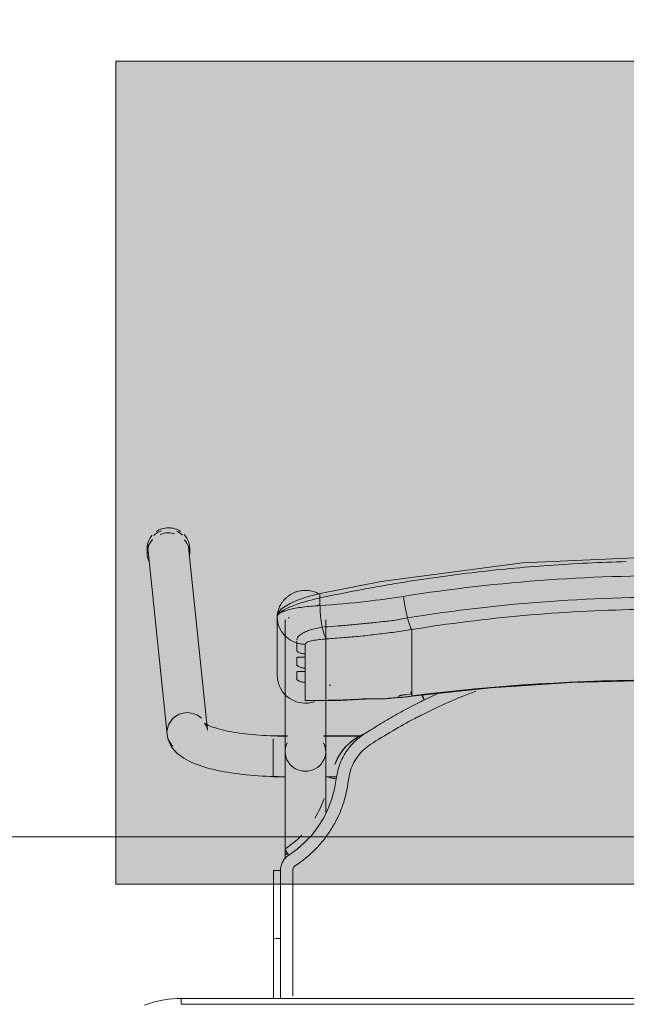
# Model space of a CAD drawing. Header units: metres. Extents: x 3 to 43.5, y -74 to -48.5.
# Tile 62 of 209: x 36.721 to 37.03, y -58.584 to -58.082. Entities that reach past the tile are written whole.
import ezdxf

# ---------------------------------------------------------------- set-up
doc = ezdxf.new("R2010")
doc.units = ezdxf.units.M
for name, color, linetype, lineweight, true_color in [('1PAV - FRIG_dwg', 7, 'Continuous', 18, 0x767676), ('M-EQPM-IDEN', 1, 'Continuous', 9, 0xff0000), ('TUB_FRIGO', 30, 'Continuous', 18, 0xff7f00)]:
    doc.layers.add(name, color=color, linetype=linetype, lineweight=lineweight, true_color=true_color)
doc.layers.add('I-FURN', color=7, linetype='Continuous', lineweight=18)

# ---------------------------------------------------------------- blocks, each defined once
blk = doc.blocks.new('ConjuntoParaAlunoTamanho6 - CJA06_ConjuntoParaAlunoTamanho6-V33-1PAV - FRIGORÍFICA')
at = {"layer": 'I-FURN', "color": 253, "true_color": 0xaaaaaa}
for p, q in [((-0.2643, 0.29456), (-0.2643, 0.29197)), ((-0.2638, 0.29312), (-0.25413, 0.19969)), ((-0.23354, 0.20182), (-0.24321, 0.29526)), ((-0.24254, 0.29197), (-0.24254, 0.29456)), ((-0.1979, 0.25969), (-0.1979, 0.22964)), ((-0.19385, 0.25812), (-0.19385, 0.19097)), ((-0.19207, 0.25896), (-0.19202, 0.25906)), ((-0.19202, 0.25906), (-0.19192, 0.25949)), ((-0.17315, 0.19097), (-0.17315, 0.25812)), ((-0.19734, 0.2558), (-0.19665, 0.25395)), ((-0.19665, 0.25395), (-0.1957, 0.25221)), ((-0.1957, 0.25221), (-0.19451, 0.25062)), ((-0.17493, 0.25435), (-0.17437, 0.25441)), ((-0.12923, 0.2438), (-0.12923, 0.25317)), ((-0.12923, 0.24214), (-0.12923, 0.2438)), ((-0.12923, 0.24214), (-0.12923, 0.23653)), ((-0.18366, 0.24073), (-0.18366, 0.23904)), ((-0.12923, 0.23653), (-0.12923, 0.23486)), ((-0.18366, 0.23345), (-0.18366, 0.23176)), ((-0.12923, 0.23486), (-0.12923, 0.22925)), ((-0.18366, 0.22617), (-0.18366, 0.21701)), ((-0.12923, 0.22925), (-0.12923, 0.22759)), ((-0.12923, 0.22759), (-0.12923, 0.22197)), ((-0.12923, 0.22197), (-0.12923, 0.22031)), ((-0.18366, 0.21701), (-0.1818, 0.21679)), ((-0.14414, 0.21757), (-0.12926, 0.21915)), ((-0.11598, 0.22048), (-0.1227, 0.21732)), ((-0.19271, 0.19894), (-0.2, 0.19894)), ((-0.2, 0.19746), (-0.2, 0.19411)), ((-0.19271, 0.19879), (-0.19385, 0.19879)), ((-0.19385, 0.19879), (-0.19385, 0.19845)), ((-0.19385, 0.19845), (-0.19385, 0.19741)), ((-0.15474, 0.19894), (-0.17429, 0.19894)), ((-0.15494, 0.19879), (-0.17429, 0.19879)), ((-0.2, 0.19393), (-0.2, 0.18575)), ((-0.19385, 0.19367), (-0.19385, 0.1916)), ((-0.19385, 0.18688), (-0.19385, 0.18582)), ((-0.2, 0.18573), (-0.2, 0.17922)), ((-0.19385, 0.18371), (-0.19385, 0.18582)), ((-0.2, 0.17916), (-0.2, 0.17794)), ((-0.2, 0.17794), (-0.19377, 0.17794)), ((-0.19385, 0.17809), (-0.19385, 0.17951)), ((-0.17323, 0.17794), (-0.1676, 0.17794)), ((-0.17268, 0.17809), (-0.16757, 0.17809)), ((-0.18771, 0.14113), (-0.19199, 0.13805)), ((-0.19385, 0.13857), (-0.19385, 0.13643)), ((-0.19983, 0.13021), (-0.19982, 0.0953)), ((-0.19623, 0.09556), (-0.19738, 0.09554)), ((-0.19982, 0.06488), (-0.19982, 0.0953)), ((-0.19982, 0.0953), (-0.19982, 0.09529)), ((0.247, 0.06497), (-0.247, 0.06497)), ((-0.247, 0.06497), (-0.247, 0.06197)), ((0.247, 0.06497), (-0.247, 0.06497))]:
    blk.add_line(p, q, dxfattribs=at)
at = {"layer": 'I-FURN', "color": 253, "true_color": 0xaaaaaa, "flags": 128}
for points in [[(0.0001, 0.2904), (-0.07267, 0.28721), (-0.14486, 0.2777), (-0.17603, 0.27161)], [(-0.17603, 0.27161), (-0.18218, 0.26997), (-0.18761, 0.26812), (-0.19131, 0.26652), (-0.19557, 0.2639), (-0.19708, 0.26226), (-0.19765, 0.26113), (-0.1979, 0.25971)], [(-0.17607, 0.26928), (-0.17607, 0.26831), (-0.17607, 0.26734), (-0.17607, 0.26637), (-0.17607, 0.2654)], [(-0.1979, 0.24468), (-0.1979, 0.2522), (-0.1979, 0.25971)], [(-0.1979, 0.25969), (-0.19776, 0.25773), (-0.19734, 0.2558)], [(-0.1979, 0.25969), (-0.1979, 0.25218), (-0.1979, 0.24467), (-0.1979, 0.23715), (-0.1979, 0.22964)], [(-0.19451, 0.25062), (-0.19311, 0.2492), (-0.19152, 0.24799)], [(-0.19152, 0.24799), (-0.18977, 0.24701), (-0.1879, 0.24628)], [(-0.1879, 0.24243), (-0.1879, 0.24339), (-0.1879, 0.24435), (-0.1879, 0.24532), (-0.1879, 0.24628)], [(-0.18366, 0.24561), (-0.18366, 0.24439), (-0.18366, 0.24317), (-0.18366, 0.24195), (-0.18366, 0.24073)], [(-0.1879, 0.23515), (-0.1879, 0.23603), (-0.1879, 0.23692), (-0.1879, 0.2378), (-0.1879, 0.23868)], [(-0.18366, 0.23904), (-0.18366, 0.23764), (-0.18366, 0.23624), (-0.18366, 0.23485), (-0.18366, 0.23345)], [(-0.1879, 0.22787), (-0.1879, 0.22876), (-0.1879, 0.22964), (-0.1879, 0.23052), (-0.1879, 0.23141)], [(-0.18366, 0.23176), (-0.18366, 0.23036), (-0.18366, 0.22897), (-0.18366, 0.22757), (-0.18366, 0.22617)], [(-0.12926, 0.21915), (-0.08865, 0.22342), (-0.0479, 0.2261), (-0.00707, 0.22717), (0.03376, 0.22666), (0.07455, 0.22454), (0.11521, 0.22083), (0.12946, 0.21915)], [(-0.18111, 0.21677), (-0.16533, 0.21701), (-0.15331, 0.21761)], [(-0.1359, 0.2187), (-0.1359, 0.21878), (-0.1359, 0.21886), (-0.1359, 0.21893), (-0.1359, 0.21901)], [(-0.12923, 0.22031), (-0.12923, 0.22007), (-0.12923, 0.21984), (-0.12923, 0.21961), (-0.12923, 0.21937)], [(-0.23354, 0.20182), (-0.23373, 0.20287), (-0.23403, 0.20376), (-0.23437, 0.20445), (-0.23469, 0.20492), (-0.23492, 0.20521), (-0.23505, 0.20534), (-0.23507, 0.20536)], [(-0.23507, 0.20536), (-0.23501, 0.20531), (-0.23482, 0.20518), (-0.23451, 0.20499), (-0.23408, 0.20476), (-0.23355, 0.20449), (-0.23291, 0.2042), (-0.23217, 0.20389), (-0.23133, 0.20358), (-0.23041, 0.20326), (-0.22941, 0.20294), (-0.22832, 0.20262), (-0.22717, 0.2023), (-0.22594, 0.20199), (-0.22464, 0.20169), (-0.22328, 0.2014), (-0.22186, 0.20112), (-0.22039, 0.20086), (-0.21886, 0.2006), (-0.21729, 0.20036), (-0.21567, 0.20014), (-0.214, 0.19993), (-0.2123, 0.19973), (-0.21057, 0.19956), (-0.2088, 0.1994), (-0.207, 0.19926), (-0.20518, 0.19913), (-0.20334, 0.19903), (-0.20148, 0.19894), (-0.19961, 0.19888), (-0.19772, 0.19883), (-0.19583, 0.1988), (-0.19394, 0.19879), (-0.19385, 0.19879)], [(-0.25413, 0.19969), (-0.25375, 0.19762), (-0.25311, 0.19572), (-0.25226, 0.19403), (-0.25129, 0.19256), (-0.25023, 0.19128), (-0.24913, 0.19017), (-0.24799, 0.18919), (-0.24683, 0.18832), (-0.24563, 0.18753), (-0.24441, 0.18681), (-0.24316, 0.18615), (-0.24188, 0.18553), (-0.24055, 0.18496), (-0.23919, 0.18441), (-0.23778, 0.1839), (-0.23633, 0.18341), (-0.23483, 0.18295), (-0.2333, 0.18251), (-0.23171, 0.1821), (-0.23008, 0.1817), (-0.22841, 0.18133), (-0.2267, 0.18098), (-0.22495, 0.18064), (-0.22315, 0.18033), (-0.22132, 0.18004), (-0.21946, 0.17976), (-0.21756, 0.17951), (-0.21562, 0.17928), (-0.21366, 0.17906), (-0.21168, 0.17887), (-0.20967, 0.1787), (-0.20763, 0.17855), (-0.20558, 0.17842), (-0.20352, 0.17831), (-0.20144, 0.17823), (-0.19935, 0.17816), (-0.19725, 0.17811), (-0.19515, 0.17809), (-0.19385, 0.17809)], [(-0.19385, 0.13857), (-0.19385, 0.14057), (-0.19385, 0.14257), (-0.19385, 0.14457), (-0.19385, 0.14656), (-0.19385, 0.14855), (-0.19385, 0.15053), (-0.19385, 0.15249), (-0.19385, 0.15444), (-0.19385, 0.15637), (-0.19385, 0.15827), (-0.19385, 0.16015), (-0.19385, 0.162), (-0.19385, 0.16382), (-0.19385, 0.1656), (-0.19385, 0.16735), (-0.19385, 0.16905), (-0.19385, 0.17071), (-0.19385, 0.17233), (-0.19385, 0.1739), (-0.19385, 0.17541), (-0.19385, 0.17687), (-0.19385, 0.17828), (-0.19385, 0.17963), (-0.19385, 0.18092), (-0.19385, 0.18215), (-0.19385, 0.18331), (-0.19385, 0.18441), (-0.19385, 0.18544), (-0.19385, 0.1864), (-0.19385, 0.18729), (-0.19385, 0.1881), (-0.19385, 0.18885), (-0.19385, 0.18951), (-0.19385, 0.19011), (-0.19385, 0.19062), (-0.19385, 0.19097)], [(-0.17315, 0.19097), (-0.17315, 0.19051), (-0.17315, 0.18998), (-0.17315, 0.18937), (-0.17315, 0.18869), (-0.17315, 0.18793), (-0.17315, 0.1871), (-0.17315, 0.18619), (-0.17315, 0.18522), (-0.17315, 0.18417), (-0.17315, 0.18306), (-0.17315, 0.18188), (-0.17315, 0.18064), (-0.17315, 0.17934), (-0.17315, 0.17798), (-0.17315, 0.17656), (-0.17315, 0.17508), (-0.17315, 0.17355), (-0.17315, 0.17198), (-0.17315, 0.17035), (-0.17315, 0.16868), (-0.17315, 0.16696), (-0.17315, 0.16521), (-0.17315, 0.16342), (-0.17315, 0.16159), (-0.17315, 0.15974)], [(-0.16841, 0.18438), (-0.16841, 0.18437), (-0.16841, 0.18435), (-0.16841, 0.18434), (-0.16841, 0.18432)], [(-0.16774, 0.17706), (-0.16861, 0.17188), (-0.16997, 0.16679), (-0.17181, 0.16185), (-0.17415, 0.15713), (-0.17693, 0.15265), (-0.18013, 0.14846), (-0.18374, 0.14461), (-0.18771, 0.14113)], [(-0.19623, 0.13025), (-0.19623, 0.12331), (-0.19623, 0.11637), (-0.19623, 0.10942), (-0.19623, 0.10249), (-0.19623, 0.09556)], [(-0.19738, 0.09554), (-0.19841, 0.0955), (-0.1992, 0.09544), (-0.19969, 0.09537), (-0.19982, 0.0953)], [(-0.247, 0.06497), (-0.24912, 0.06492), (-0.25124, 0.0648), (-0.25334, 0.06459), (-0.25544, 0.06429), (-0.25753, 0.06391), (-0.2596, 0.06345), (-0.26165, 0.0629), (-0.26367, 0.06228), (-0.26567, 0.06157)], [(0.247, 0.06197), (0.1235, 0.06197), (0, 0.06197), (-0.1235, 0.06197), (-0.247, 0.06197)], [(-0.247, 0.06197), (-0.1235, 0.06197), (0, 0.06197), (0.1235, 0.06197), (0.247, 0.06197)]]:
    blk.add_lwpolyline(points, dxfattribs=at)
at = {"layer": 'I-FURN', "color": 253, "true_color": 0xaaaaaa}
for centre, major_axis, ratio, start_param, end_param in [((-0.25351, 0.29419), (0.01029, 0.00107), 0.967158, 1.815725, 2.256389), ((-0.25342, 0.29456), (0.01088, 0), 0.965926, 1.570796, 2.185058), ((-0.25342, 0.29197), (0.01088, 0), 0.965926, 1.570796, 1.965237), ((-0.25342, 0.29456), (0.01088, 0), 0.965926, 0.959427, 1.570796), ((-0.25342, 0.29197), (0.01088, 0), 0.965926, 1.257624, 1.559899), ((-0.25351, 0.29419), (0.01029, 0.00107), 0.967158, 0.685592, 1.060105), ((-0.25342, 0.29456), (0.01088, 0), 0.965926, 6.170166, 7.020457), ((-0.25342, 0.29197), (0.01088, 0), 0.965926, 2.404268, 3.526261), ((-0.25342, 0.29456), (0.01088, 0), 0.965926, 2.438822, 3.243525), ((-0.25342, 0.29197), (0.01088, 0), 0.965926, 6.182855, 7.015454), ((-0.25351, 0.29419), (0.01029, 0.00107), 0.967158, 2.816753, 3.141593), ((-0.25351, 0.29419), (0.01029, 0.00107), 0.967158, 6.18338, 6.384959), ((-0.1835, 0.22964), (-0.0144, 0), 0.978148, 0, 1.909658), ((0.0001, -0.77159), (1.0211, 0), 0.978148, 1.443771, 1.697822), ((0.0001, -0.77117), (1.0209, 0), 0.978148, 1.443771, 1.697822), ((-0.17927, 0.60128), (0.385, 0), 0.978148, 4.732926, 4.735013), ((-0.1305, 0.22908), (-0.00124, 0.00992), 0.026339, 2.463316, 2.789234), ((-0.17927, 0.60336), (0.395, 0), 0.978148, 4.701279, 4.780293), ((-0.14501, 0.22754), (-0.00087, 0.00996), 0.018501, 2.957526, 3.350225), ((-0.17927, 0.60263), (0.395, 0), 0.978148, 4.801491, 4.822541), ((-0.17927, 0.60356), (0.395, 0), 0.978148, 4.828782, 4.839414), ((-0.17927, 0.60221), (0.3948, 0), 0.978148, 4.828842, 4.839414), ((-0.24383, 0.20075), (0.01029, 0.00107), 0.967158, 1.470991, 3.041787), ((-0.24383, 0.20075), (0.01029, 0.00107), 0.967158, 0.685592, 1.470991), ((-0.24383, 0.20075), (0.01029, 0.00107), 0.967158, 3.041787, 3.827185), ((-0.1835, 0.19097), (0.01035, 0), 0.978148, 2.686587, 4.712389), ((-0.1835, 0.19097), (0.01035, 0), 0.978148, 4.712389, 6.738191), ((-0.1835, 0.13857), (0.01035, 0), 0.069756, 2.648425, 3.665191)]:
    blk.add_ellipse(centre, major_axis=major_axis, ratio=ratio, start_param=start_param, end_param=end_param, dxfattribs=at)
for points in [[(-0.03953, 0.28708), (-0.04612, 0.28677), (-0.05271, 0.28638), (-0.05929, 0.28591)], [(-0.01972, 0.28779), (-0.02633, 0.28763), (-0.03293, 0.2874), (-0.03953, 0.28708)], [(-0.09864, 0.28217), (-0.10517, 0.28139), (-0.11169, 0.28054), (-0.11819, 0.27961)], [(-0.07901, 0.28427), (-0.08557, 0.28365), (-0.09211, 0.28295), (-0.09864, 0.28217)], [(-0.05929, 0.28591), (-0.06588, 0.28544), (-0.07245, 0.28489), (-0.07901, 0.28427)], [(-0.13762, 0.27661), (-0.14407, 0.27553), (-0.15051, 0.27438), (-0.15692, 0.27316)], [(-0.11819, 0.27961), (-0.12468, 0.27869), (-0.13116, 0.27768), (-0.13762, 0.27661)], [(-0.15692, 0.27316), (-0.16332, 0.27194), (-0.16971, 0.27065), (-0.17607, 0.26928)], [(-0.13346, 0.2701), (-0.13339, 0.26956), (-0.13324, 0.26848), (-0.133, 0.26684), (-0.13272, 0.2652), (-0.13242, 0.26359), (-0.13211, 0.26203), (-0.13178, 0.26053), (-0.13155, 0.25959), (-0.13144, 0.25914)], [(-0.17607, 0.2654), (-0.17914, 0.26523), (-0.18504, 0.2647), (-0.19219, 0.26337), (-0.19682, 0.26165), (-0.1979, 0.26035), (-0.1979, 0.25969)], [(-0.17609, 0.26577), (-0.1767, 0.26561), (-0.17731, 0.26545), (-0.17791, 0.26528)], [(-0.17607, 0.2654), (-0.17606, 0.26498), (-0.17604, 0.26413), (-0.17598, 0.26285), (-0.1759, 0.26156), (-0.17579, 0.26028), (-0.17566, 0.25902), (-0.17551, 0.25778), (-0.17533, 0.25659), (-0.17514, 0.25544), (-0.175, 0.25471), (-0.17493, 0.25435)], [(-0.12923, 0.25317), (-0.12932, 0.25327), (-0.1295, 0.25353), (-0.1298, 0.25409), (-0.13011, 0.25481), (-0.13044, 0.25568), (-0.13077, 0.2567), (-0.1311, 0.25786), (-0.13133, 0.2587), (-0.13144, 0.25914)], [(-0.17493, 0.25435), (-0.17484, 0.25392), (-0.17465, 0.25308), (-0.17435, 0.25195), (-0.17403, 0.25093), (-0.17369, 0.25006), (-0.17335, 0.24934), (-0.173, 0.24877), (-0.17277, 0.2485), (-0.17265, 0.2484)], [(-0.14226, 0.2513), (-0.14516, 0.25092), (-0.14806, 0.25058), (-0.15095, 0.25026)], [(-0.1879, 0.24628), (-0.18756, 0.24617), (-0.18687, 0.24599), (-0.18581, 0.24578), (-0.18474, 0.24565), (-0.18402, 0.24561), (-0.18366, 0.24561)], [(-0.16398, 0.24902), (-0.16687, 0.24878), (-0.16977, 0.24858), (-0.17265, 0.2484)], [(-0.15964, 0.24939), (-0.16109, 0.24926), (-0.16254, 0.24913), (-0.16398, 0.24902)], [(-0.1553, 0.2498), (-0.15675, 0.24966), (-0.15819, 0.24952), (-0.15964, 0.24939)], [(-0.15095, 0.25026), (-0.1524, 0.2501), (-0.15385, 0.24995), (-0.1553, 0.2498)], [(-0.09649, 0.22174), (-0.106, 0.21818), (-0.11527, 0.2141), (-0.12434, 0.2095)], [(-0.15397, 0.21772), (-0.15349, 0.21752), (-0.153, 0.21758), (-0.15247, 0.21788)], [(-0.15247, 0.21788), (-0.15113, 0.21782), (-0.1484, 0.21775), (-0.14556, 0.21776), (-0.14412, 0.21779)], [(-0.12436, 0.21651), (-0.12717, 0.21512), (-0.13276, 0.21224), (-0.13826, 0.20916), (-0.14098, 0.20758)], [(-0.1359, 0.21901), (-0.1359, 0.21905), (-0.13586, 0.21912), (-0.13573, 0.21923), (-0.13549, 0.21935), (-0.13518, 0.21946), (-0.13479, 0.21957), (-0.13436, 0.21967), (-0.1339, 0.21974), (-0.13357, 0.21979), (-0.1334, 0.21981)], [(-0.13585, 0.2186), (-0.13587, 0.21862), (-0.13589, 0.21865), (-0.1359, 0.21868), (-0.1359, 0.2187)], [(-0.1227, 0.21732), (-0.12297, 0.21719), (-0.12353, 0.21692), (-0.12408, 0.21665), (-0.12436, 0.21651)], [(-0.12335, 0.21813), (-0.12356, 0.21856), (-0.12377, 0.21898), (-0.12395, 0.21936)], [(-0.12289, 0.21723), (-0.12304, 0.21753), (-0.12319, 0.21783), (-0.12334, 0.21813)], [(-0.12798, 0.20762), (-0.13157, 0.20574), (-0.13889, 0.20168), (-0.14651, 0.19698), (-0.1504, 0.19445)], [(-0.14098, 0.20758), (-0.14188, 0.20704), (-0.14368, 0.20597), (-0.14546, 0.20487), (-0.14635, 0.20432)], [(-0.12434, 0.2095), (-0.12494, 0.2092), (-0.12615, 0.20858), (-0.12737, 0.20794), (-0.12798, 0.20762)], [(-0.14638, 0.20431), (-0.14762, 0.20355), (-0.1501, 0.202), (-0.15256, 0.20043), (-0.15378, 0.19963)], [(-0.16501, 0.19076), (-0.16447, 0.19151), (-0.16331, 0.19295), (-0.16135, 0.19493), (-0.15919, 0.19669), (-0.15764, 0.19771), (-0.15683, 0.19818)], [(-0.15378, 0.19963), (-0.1555, 0.19851), (-0.15869, 0.19594), (-0.16134, 0.1928), (-0.1625, 0.1911)], [(-0.1568, 0.1982), (-0.15576, 0.1988), (-0.15475, 0.1993), (-0.15376, 0.19971)], [(-0.1625, 0.1911), (-0.16271, 0.1908), (-0.16313, 0.19018), (-0.16352, 0.18955), (-0.16371, 0.18924)], [(-0.15448, 0.19112), (-0.15645, 0.18912), (-0.15969, 0.18452), (-0.16124, 0.17915), (-0.16156, 0.17636)], [(-0.1504, 0.19445), (-0.15113, 0.19396), (-0.15256, 0.19293), (-0.15386, 0.19174), (-0.15448, 0.19112)], [(-0.16371, 0.18924), (-0.16479, 0.18738), (-0.16656, 0.18343), (-0.1675, 0.1792), (-0.16774, 0.17706)], [(-0.16774, 0.17706), (-0.16823, 0.17712), (-0.16921, 0.17725), (-0.17046, 0.17746), (-0.17128, 0.17766), (-0.17147, 0.17776), (-0.17146, 0.1778)], [(-0.17391, 0.16699), (-0.17512, 0.16348), (-0.17671, 0.16011), (-0.17864, 0.15696)], [(-0.1854, 0.14823), (-0.18797, 0.14558), (-0.19084, 0.14321), (-0.19391, 0.14119)], [(-0.19391, 0.14119), (-0.19393, 0.14119), (-0.19385, 0.14103), (-0.19344, 0.14033), (-0.19278, 0.13928), (-0.19225, 0.13846), (-0.19199, 0.13805)], [(-0.19199, 0.13805), (-0.19265, 0.13762), (-0.19383, 0.13663), (-0.19519, 0.13473), (-0.19604, 0.13255), (-0.19622, 0.13104), (-0.19623, 0.13025)], [(-0.18863, 0.13277), (-0.18884, 0.13263), (-0.18922, 0.13231), (-0.18966, 0.1317), (-0.18994, 0.13099), (-0.19, 0.1305), (-0.19, 0.13025)], [(-0.19623, 0.13025), (-0.19672, 0.13025), (-0.1977, 0.13025), (-0.19891, 0.13024), (-0.19969, 0.13022), (-0.19984, 0.13021), (-0.19982, 0.1302)], [(-0.19982, 0.12147), (-0.19982, 0.12438), (-0.19982, 0.12729), (-0.19982, 0.1302)], [(-0.19982, 0.1302), (-0.19982, 0.12438), (-0.19982, 0.11273), (-0.19982, 0.1011), (-0.19982, 0.09529)], [(-0.19982, 0.09528), (-0.19982, 0.1011), (-0.19982, 0.10691), (-0.19982, 0.11273)], [(-0.19982, 0.09529), (-0.19982, 0.08515), (-0.19982, 0.07502), (-0.19982, 0.06488)], [(-0.19982, 0.06488), (-0.19982, 0.06837), (-0.19982, 0.07185), (-0.19982, 0.07534)]]:
    blk.add_open_spline(points, degree=3, dxfattribs=at)
for points, knots in [([(-0.13346, 0.2701), (-0.0847, 0.2778), (0.00519, 0.28415), (0.09466, 0.27626), (0.13366, 0.2701)], [-1, -1, -1, -1, -0.444444, 0, 0, 0, 0]), ([(-0.1979, 0.25971), (-0.1979, 0.26019), (-0.19783, 0.26127), (-0.19747, 0.26287), (-0.19695, 0.2643), (-0.19642, 0.26543), (-0.19585, 0.26637), (-0.19534, 0.26711), (-0.19492, 0.26766), (-0.19447, 0.26819), (-0.19382, 0.2689), (-0.19291, 0.26975), (-0.1919, 0.27053), (-0.19105, 0.27107), (-0.1904, 0.27144), (-0.18973, 0.27177), (-0.18883, 0.27217), (-0.18719, 0.27275), (-0.18474, 0.2732), (-0.18174, 0.27315), (-0.17908, 0.27256), (-0.1775, 0.27189), (-0.17685, 0.27156)], [0, 0, 0, 0, 0.0625, 0.125, 0.15625, 0.1875, 0.21875, 0.234375, 0.25, 0.265625, 0.28125, 0.3125, 0.34375, 0.359375, 0.375, 0.390625, 0.40625, 0.4375, 0.5, 0.5625, 0.625, 0.6705376, 0.6705376, 0.6705376, 0.6705376]), ([(-0.1761, 0.27156), (-0.17616, 0.27149), (-0.17627, 0.27106), (-0.17619, 0.27003), (-0.17607, 0.26928)], [0.625, 0.625, 0.625, 0.625, 0.75, 1, 1, 1, 1]), ([(-0.1979, 0.25971), (-0.1979, 0.26034), (-0.19688, 0.26187), (-0.19282, 0.26411), (-0.18865, 0.26578), (-0.18491, 0.26704), (-0.18064, 0.26823), (-0.1776, 0.26895), (-0.17607, 0.26928)], [0, 0, 0, 0, 0.25, 0.5, 0.625, 0.75, 0.875, 1, 1, 1, 1]), ([(-0.17607, 0.2654), (-0.1682, 0.2659), (-0.154, 0.26716), (-0.13977, 0.2691), (-0.13346, 0.2701)], [-1, -1, -1, -1, -0.444444, 0, 0, 0, 0]), ([(-0.13144, 0.25914), (-0.08343, 0.26683), (0.00512, 0.27318), (0.09323, 0.26529), (0.13164, 0.25914)], [-1, -1, -1, -1, -0.444444, 0, 0, 0, 0]), ([(-0.1965, 0.2622), (-0.19671, 0.26207), (-0.1971, 0.26176), (-0.19769, 0.26096), (-0.1979, 0.26021), (-0.1979, 0.25971)], [0.75, 0.75, 0.75, 0.75, 0.8125, 0.875, 1, 1, 1, 1]), ([(-0.19421, 0.2626), (-0.1945, 0.26266), (-0.19502, 0.2627), (-0.19554, 0.2626), (-0.19576, 0.26254)], [0.5473049, 0.5473049, 0.5473049, 0.5473049, 0.625, 0.6812684, 0.6812684, 0.6812684, 0.6812684]), ([(0.12943, 0.25317), (0.08224, 0.26075), (-0.00484, 0.26702), (-0.09148, 0.25924), (-0.12923, 0.25317)], [-1, -1, -1, -1, -0.444444, 0, 0, 0, 0]), ([(-0.17381, 0.25447), (-0.17147, 0.25462), (-0.16677, 0.25497), (-0.1597, 0.25557), (-0.1538, 0.25614), (-0.14908, 0.25663), (-0.14554, 0.25703), (-0.14198, 0.25739), (-0.13843, 0.25782), (-0.13492, 0.25842), (-0.13259, 0.25889), (-0.13144, 0.25914)], [0, 0, 0, 0, 0.166667, 0.333333, 0.5, 0.583333, 0.666667, 0.75, 0.833333, 0.916667, 1, 1, 1, 1]), ([(-0.1879, 0.24778), (-0.18791, 0.24829), (-0.1875, 0.24933), (-0.18588, 0.25077), (-0.184, 0.25182), (-0.1824, 0.2525), (-0.17978, 0.25344), (-0.17715, 0.25404), (-0.17493, 0.25435)], [0, 0, 0, 0, 0.2, 0.4, 0.55, 0.625, 0.7, 1, 1, 1, 1]), ([(-0.12923, 0.25317), (-0.13213, 0.25271), (-0.13647, 0.25207), (-0.14082, 0.25148), (-0.14226, 0.2513)], [-1, -1, -1, -1, -0.8, -0.7, -0.7, -0.7, -0.7]), ([(-0.1879, 0.24628), (-0.1879, 0.24644), (-0.1879, 0.2467), (-0.1879, 0.247), (-0.1879, 0.2471)], [0, 0, 0, 0, 0.4, 0.6, 0.6, 0.6, 0.6]), ([(-0.17265, 0.2484), (-0.17333, 0.24836), (-0.17532, 0.24821), (-0.17777, 0.24791), (-0.17985, 0.24753), (-0.18163, 0.2471), (-0.18322, 0.24646), (-0.18366, 0.2459), (-0.18366, 0.24561)], [-1, -1, -1, -1, -0.888889, -0.666667, -0.555556, -0.444444, -0.222222, 0, 0, 0, 0]), ([(-0.18366, 0.24073), (-0.18428, 0.24075), (-0.18512, 0.24088), (-0.18609, 0.24117), (-0.18671, 0.24142), (-0.18723, 0.2417), (-0.18762, 0.24198), (-0.18784, 0.24222), (-0.1879, 0.24236), (-0.1879, 0.24243)], [0, 0, 0, 0, 0.25, 0.375, 0.5, 0.625, 0.75, 0.875, 1, 1, 1, 1]), ([(-0.1879, 0.23868), (-0.1879, 0.23875), (-0.18784, 0.23885), (-0.18762, 0.23896), (-0.18723, 0.23902), (-0.18671, 0.23904), (-0.18609, 0.23904), (-0.18512, 0.23903), (-0.18428, 0.23902), (-0.18366, 0.23904)], [0, 0, 0, 0, 0.125, 0.25, 0.375, 0.5, 0.625, 0.75, 1, 1, 1, 1]), ([(-0.18366, 0.23345), (-0.18428, 0.23348), (-0.18512, 0.2336), (-0.18609, 0.23389), (-0.18671, 0.23414), (-0.18723, 0.23442), (-0.18762, 0.2347), (-0.18784, 0.23494), (-0.1879, 0.23508), (-0.1879, 0.23515)], [0, 0, 0, 0, 0.25, 0.375, 0.5, 0.625, 0.75, 0.875, 1, 1, 1, 1]), ([(-0.1879, 0.23141), (-0.1879, 0.23147), (-0.18784, 0.23158), (-0.18762, 0.23168), (-0.18723, 0.23174), (-0.18671, 0.23176), (-0.18609, 0.23176), (-0.18512, 0.23175), (-0.18428, 0.23175), (-0.18366, 0.23176)], [0, 0, 0, 0, 0.125, 0.25, 0.375, 0.5, 0.625, 0.75, 1, 1, 1, 1]), ([(-0.18366, 0.22617), (-0.18428, 0.2262), (-0.18512, 0.22633), (-0.18609, 0.22661), (-0.18671, 0.22687), (-0.18723, 0.22714), (-0.18762, 0.22742), (-0.18784, 0.22767), (-0.1879, 0.22781), (-0.1879, 0.22787)], [0, 0, 0, 0, 0.25, 0.375, 0.5, 0.625, 0.75, 0.875, 1, 1, 1, 1]), ([(-0.1334, 0.21866), (-0.1337, 0.21862), (-0.13425, 0.21856), (-0.13488, 0.2185), (-0.13529, 0.21849), (-0.13555, 0.2185), (-0.13573, 0.21853), (-0.13582, 0.21857), (-0.13585, 0.2186)], [0, 0, 0, 0, 0.25, 0.5, 0.625, 0.75, 0.875, 1, 1, 1, 1]), ([(-0.12388, 0.21967), (-0.12372, 0.21936), (-0.12333, 0.2186), (-0.12291, 0.21776), (-0.1227, 0.21732)], [0.5302375, 0.5302375, 0.5302375, 0.5302375, 0.75, 1, 1, 1, 1]), ([(-0.15863, 0.1971), (-0.16081, 0.19558), (-0.16383, 0.19273), (-0.16686, 0.18807), (-0.16796, 0.18563), (-0.16841, 0.18438)], [0, 0, 0, 0, 0.5, 0.75, 1, 1, 1, 1]), ([(-0.1535, 0.1999), (-0.15406, 0.19967), (-0.15585, 0.19886), (-0.15753, 0.19787), (-0.15863, 0.1971)], [0.6367527, 0.6367527, 0.6367527, 0.6367527, 0.75, 1, 1, 1, 1]), ([(-0.16841, 0.18432), (-0.16799, 0.18547), (-0.16725, 0.18714), (-0.16604, 0.18925), (-0.16537, 0.19026), (-0.16501, 0.19076)], [0, 0, 0, 0, 0.5, 0.75, 1, 1, 1, 1]), ([(-0.16156, 0.17636), (-0.16208, 0.17191), (-0.16353, 0.16549), (-0.16692, 0.15729), (-0.1701, 0.15145), (-0.17391, 0.14602), (-0.17976, 0.13936), (-0.18487, 0.13521), (-0.18863, 0.13277)], [0, 0, 0, 0, 0.25, 0.375, 0.5, 0.625, 0.75, 1, 1, 1, 1]), ([(-0.19, 0.13025), (-0.19, 0.12863), (-0.19, 0.12547), (-0.19, 0.12092), (-0.19, 0.1173), (-0.19, 0.1145), (-0.19, 0.11243), (-0.19, 0.11052), (-0.19, 0.10828), (-0.19, 0.10624), (-0.19, 0.10408), (-0.19, 0.10228), (-0.19, 0.10023), (-0.19, 0.09774), (-0.19, 0.09515), (-0.19, 0.09189), (-0.19, 0.08842), (-0.19, 0.08419), (-0.19, 0.08049), (-0.19, 0.07684), (-0.19, 0.07351), (-0.19, 0.07081), (-0.19, 0.0683), (-0.19, 0.06666), (-0.19, 0.06612)], [0, 0, 0, 0, 0.03125, 0.0625, 0.09375, 0.109375, 0.125, 0.140625, 0.15625, 0.1875, 0.203125, 0.21875, 0.234375, 0.25, 0.265625, 0.28125, 0.3125, 0.328125, 0.34375, 0.359375, 0.3671875, 0.375, 0.3828125, 0.3865101, 0.3865101, 0.3865101, 0.3865101]), ([(-0.19623, 0.06488), (-0.19623, 0.06802), (-0.19623, 0.0747), (-0.19623, 0.0849), (-0.19623, 0.09203), (-0.19623, 0.09556)], [0.8397159, 0.8397159, 0.8397159, 0.8397159, 0.8888889, 0.9444444, 1, 1, 1, 1])]:
    blk.add_open_spline(points, degree=3, knots=knots, dxfattribs=at)
blk = doc.blocks.new('4 GRE - ESCOLA DE CINEMA E AUDIOVISUAL CINE REX R07_rvt-1-1PAV - FRIGORÍFICA')
at = {"layer": 'I-FURN', "color": 253, "lineweight": 18, "true_color": 0xaaaaaa}
blk.add_blockref('ConjuntoParaAlunoTamanho6 - CJA06_ConjuntoParaAlunoTamanho6-V33-1PAV - FRIGORÍFICA', (37.04989, -58.6463), dxfattribs=at)
blk = doc.blocks.new('1PAV - FRIG_dwg-1115125-1PAV - FRIGORÍFICA')
at = {"layer": 'TUB_FRIGO', "flags": 128}
blk.add_lwpolyline([(15.78306, 5.40109), (16.28306, 5.40109), (16.28306, 4.40109), (14.52484, 4.40109), (14.52484, 3.78069)], dxfattribs=at)
blk = doc.blocks.new('M_Identificador de equipamento mecânico_BTS - Em caixas-817025-1PAV - FRIGORÍFICA')
at = {"layer": 'M-EQPM-IDEN', "true_color": 0xf5f5f5}
blk.add_hatch(color=7, dxfattribs=at).paths.add_polyline_path([(0.01, 0.0028), (0.01, -0.0028), (-0.01, -0.0028), (-0.01, 0.0028)])
at = {"layer": 'M-EQPM-IDEN'}
for p, q in [((0.01, 0.0028), (-0.01, 0.0028)), ((-0.01, 0.0028), (-0.01, -0.0028)), ((-0.01, 0.0028), (0.01, 0.0028)), ((-0.01, -0.0028), (-0.01, 0.0028)), ((-0.01, -0.0028), (0.01, -0.0028)), ((0.01, -0.0028), (-0.01, -0.0028))]:
    blk.add_line(p, q, dxfattribs=at)

msp = doc.modelspace()

# ---------------------------------------------------------------- block references
at = {"lineweight": 5}
msp.add_blockref('4 GRE - ESCOLA DE CINEMA E AUDIOVISUAL CINE REX R07_rvt-1-1PAV - FRIGORÍFICA', (0, 0), dxfattribs=at)
at = {"layer": '1PAV - FRIG_dwg', "color": 7}
msp.add_blockref('1PAV - FRIG_dwg-1115125-1PAV - FRIGORÍFICA', (21.555, -62.9), dxfattribs=at)
at = {"layer": 'M-EQPM-IDEN', "xscale": 74.99999999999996, "yscale": 74.99999999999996, "zscale": 74.99999999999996}
msp.add_blockref('M_Identificador de equipamento mecânico_BTS - Em caixas-817025-1PAV - FRIGORÍFICA', (37.51956, -58.3131), dxfattribs=at)

doc.saveas('drawing.dxf')
